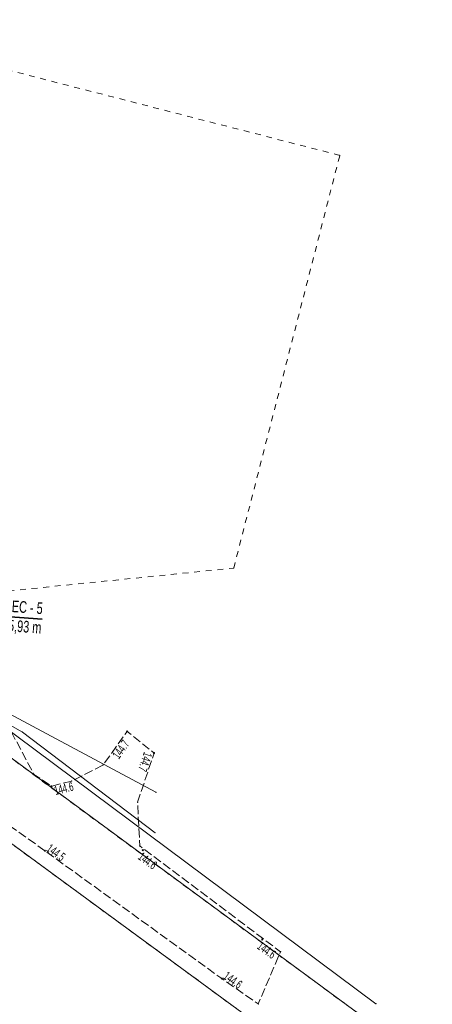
# Model space of a CAD drawing. Extents: x 6456700 to 6518119, y 5963420 to 5980059.
# Tile 199 of 256: x 6512522 to 6512557, y 5966317 to 5966401. Entities that reach past the tile are written whole.
import ezdxf
from ezdxf.enums import TextEntityAlignment as Align

# ---------------------------------------------------------------- set-up
doc = ezdxf.new("R2010")
doc.units = 0
doc.header["$MEASUREMENT"] = 0
doc.linetypes.add('L_0_03', pattern=[1, 0.5, -0.5])
doc.linetypes.add('L_0_52', pattern=[1, 0.75, -0.25])
doc.layers.get('0').update_dxf_attribs({"color": 2, "linetype": 'CONTINUOUS', "lineweight": 5})
for name, color, linetype, lineweight in [('18mm Kreska ciągła', 7, 'CONTINUOUS', 18), ('218_kontur_uzytku_gruntowego', 96, 'L_0_03', 18), ('219_dzialka_ewidencyjna', 7, 'CONTINUOUS', 18), ('35mm Ciągła', 7, 'CONTINUOUS', 35), ('jezdnia', 7, 'CONTINUOUS', 18), ('pikieta_naturalna', 7, 'CONTINUOUS', 18), ('pikieta_naturalna_Atr2', 7, 'CONTINUOUS', 18), ('przewod_kanalizacyjny', 7, 'CONTINUOUS', 18), ('przewod_wodociagowy', 7, 'CONTINUOUS', 18)]:
    doc.layers.add(name, color=color, linetype=linetype, lineweight=lineweight)
doc.styles.get("Standard").update_dxf_attribs({"font": 'txt', "width": 0.75})
doc.styles.add('Znaczniki', font='GOTHIC.TTF', dxfattribs={"width": 0.7})

# ---------------------------------------------------------------- blocks, each defined once
blk = doc.blocks.new('mdcp_nowa')
at = {"layer": 'pikieta_naturalna', "linetype": 'Continuous', "lineweight": 18}
for points in [[(6495261.94, 5982791.065, 1), (6495261.94, 5982791.155, 1)], [(6495264.25, 5982789.215, 1), (6495264.25, 5982789.305, 1)], [(6495255.45, 5982786.365, 1), (6495255.45, 5982786.455, 1)], [(6495254.89, 5982780.835, 1), (6495254.89, 5982780.925, 1)], [(6495263.28, 5982780.885, 1), (6495263.28, 5982780.975, 1)], [(6495273.52, 5982773.225, 1), (6495273.52, 5982773.315, 1)], [(6495270.05, 5982769.875, 1), (6495270.05, 5982769.965, 1)]]:
    blk.add_hatch(color=18, dxfattribs=at).paths.add_polyline_path(points)
at = {"layer": '218_kontur_uzytku_gruntowego', "lineweight": 18, "flags": 128}
for points in [[(6495280.16, 5982840.5), (6495234.97, 5982852.13)], [(6495271.07, 5982805.11), (6495280.16, 5982840.5)], [(6495234.85, 5982801.44), (6495271.07, 5982805.11)], [(6495288.087, 5982762.258), (6495234.85, 5982801.44)], [(6495231.35, 5982796.65), (6495271.89, 5982766.92)]]:
    blk.add_lwpolyline(points, dxfattribs=at)
at = {"layer": '218_kontur_uzytku_gruntowego'}
for p in [(6495280.16, 5982840.5), (6495280.16, 5982840.5), (6495280.16, 5982840.5), (6495280.16, 5982840.5), (6495271.07, 5982805.11), (6495271.07, 5982805.11), (6495271.07, 5982805.11), (6495271.07, 5982805.11)]:
    blk.add_point(p, dxfattribs=at)
at = {"layer": '219_dzialka_ewidencyjna', "color": 3, "linetype": 'Continuous', "lineweight": 18, "flags": 128}
for points in [[(6495234.85, 5982801.44), (6495288.087, 5982762.258)], [(6495231.35, 5982796.65), (6495278.63, 5982761.98)]]:
    blk.add_lwpolyline(points, dxfattribs=at)
at = {"layer": 'jezdnia', "color": 7, "linetype": 'L_0_52', "lineweight": 18, "flags": 128}
blk.add_lwpolyline([(6495254.89, 5982780.88), (6495250.36, 5982784.11), (6495248.44, 5982783.94), (6495244.78, 5982778.6), (6495242.01, 5982779.87), (6495245.8, 5982785.82), (6495245.4, 5982788.5), (6495240.68, 5982791.69), (6495226.36, 5982801.25), (6495240.12, 5982797.03), (6495243.94, 5982796.88), (6495245.69, 5982798.6), (6495245.33, 5982802.58), (6495250.46, 5982799.48), (6495251.05, 5982792.89), (6495253.95, 5982787.43), (6495255.45, 5982786.41), (6495257.17, 5982786.85), (6495259.87, 5982788.22), (6495261.94, 5982791.11), (6495264.25, 5982789.26), (6495262.83, 5982785.04), (6495263.02, 5982781.3), (6495275.08, 5982772.22), (6495273.17, 5982767.75), (6495270.05, 5982769.92)], close=True, dxfattribs=at)
at = {"layer": 'jezdnia'}
for p in [(6495261.94, 5982791.11), (6495264.25, 5982789.26), (6495259.87, 5982788.22), (6495253.95, 5982787.43), (6495257.17, 5982786.85), (6495255.45, 5982786.41), (6495262.83, 5982785.04), (6495254.89, 5982780.88), (6495263.02, 5982781.3), (6495275.08, 5982772.22), (6495270.05, 5982769.92), (6495273.17, 5982767.75)]:
    blk.add_point(p, dxfattribs=at)
at = {"layer": 'pikieta_naturalna', "color": 7, "linetype": 'Continuous', "lineweight": 18}
for centre in [(6495261.94, 5982791.11), (6495264.25, 5982789.26), (6495255.45, 5982786.41), (6495254.89, 5982780.88), (6495263.28, 5982780.93), (6495273.52, 5982773.27), (6495270.05, 5982769.92)]:
    blk.add_circle(centre, 0.045, dxfattribs=at)
at = {"layer": 'pikieta_naturalna'}
for p in [(6495261.94, 5982791.11), (6495264.25, 5982789.26), (6495255.45, 5982786.41), (6495254.89, 5982780.88), (6495263.28, 5982780.93), (6495273.52, 5982773.27), (6495270.05, 5982769.92)]:
    blk.add_point(p, dxfattribs=at)
at = {"layer": 'przewod_kanalizacyjny', "color": 34, "linetype": 'Continuous', "lineweight": 18, "flags": 128}
for points in [[(6495218.25, 5982812.87), (6495242.7, 5982798), (6495283.26, 5982767.76)], [(6495264.4, 5982785.9), (6495242.42, 5982797.66), (6495218.15, 5982812.1)]]:
    blk.add_lwpolyline(points, dxfattribs=at)
at = {"layer": 'przewod_kanalizacyjny'}
for p in [(6495264.4, 5982785.9), (6495283.26, 5982767.76)]:
    blk.add_point(p, dxfattribs=at)
at = {"layer": 'przewod_wodociagowy', "color": 5, "linetype": 'Continuous', "lineweight": 18, "flags": 128}
blk.add_lwpolyline([(6495264.33, 5982782.42), (6495252.96, 5982791.06), (6495226.73, 5982805.97), (6495226.71, 5982805.98), (6495216.42, 5982812.38), (6495217.34, 5982813.54), (6495217.73, 5982813.92), (6495217.87, 5982814.03)], dxfattribs=at)
at = {"layer": 'przewod_wodociagowy'}
for p in [(6495252.96, 5982791.06), (6495264.33, 5982782.42)]:
    blk.add_point(p, dxfattribs=at)
at = {"layer": 'pikieta_naturalna_Atr2', "color": 7, "lineweight": 15, "width": 0.66}
for s, rotation, p in [('144.7', 54.4, (6495260.61, 5982789.12)), ('144.7', 251.4, (6495264.11, 5982789.16)), ('144.6', 14.3, (6495255.61, 5982786.38)), ('144.5', 324.1, (6495255.39, 5982781.52)), ('144.6', 323.2, (6495263.25, 5982780.82)), ('144.6', 324.2, (6495273.44, 5982773.15)), ('144.6', 324.3, (6495270.55, 5982770.58))]:
    blk.add_text(s, height=0.75, rotation=rotation, dxfattribs=at).set_placement(p, align=Align.TOP_LEFT)

msp = doc.modelspace()

# ---------------------------------------------------------------- block references
at = {"linetype": 'ByBlock'}
msp.add_blockref('mdcp_nowa', (17268.786, -16450.998), dxfattribs=at)

# ---------------------------------------------------------------- next in the draw order: linework, layer by layer
at = {"layer": '35mm Ciągła'}
msp.add_line((6512493.503, 5966351.851), (6512523.428, 5966349.738), dxfattribs=at)

# ---------------------------------------------------------------- next in the draw order: texts
at = {"layer": '18mm Kreska ciągła', "insert": (6512523.428, 5966349.738), "char_height": 1, "attachment_point": 6, "rotation": 355.96099, "style": 'Znaczniki'}
msp.add_mtext('KONIEC - 5\\P+ 755,93 m', dxfattribs=at)

doc.saveas('drawing.dxf')
